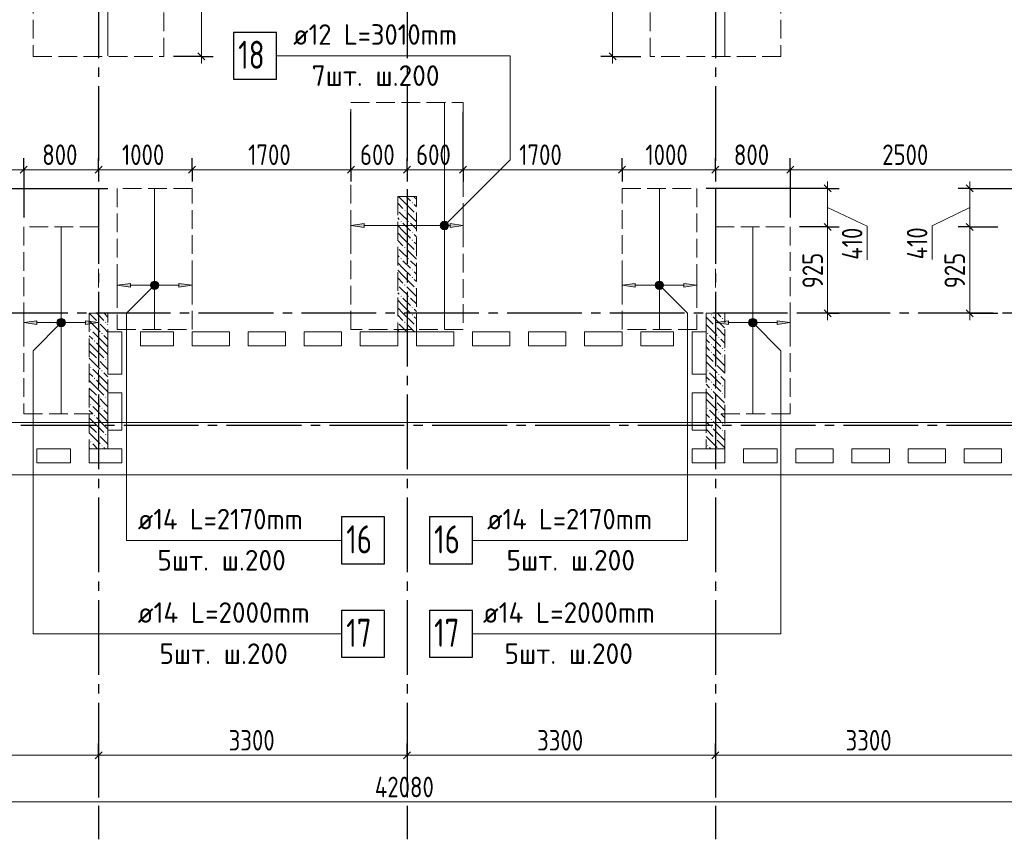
# Model space of a CAD drawing. Header units: millimetres. Extents: x 0 to 61017, y 0 to 42000.
# Tile 12 of 24: x 24096 to 34630, y 15970 to 24742. Entities that reach past the tile are written whole.
import ezdxf

# ---------------------------------------------------------------- set-up
doc = ezdxf.new("R2010")
doc.units = ezdxf.units.MM
doc.linetypes.add('______2', pattern=[270, 200, -70])
doc.linetypes.add('______5', pattern=[1100, 800, -100, 100, -100])
for name, color, linetype, lineweight in [('Standard', 7, 'Continuous', 25), ('ДОП Верх по У', 7, 'Continuous', 25), ('ЖБ Пилон', 180, 'Continuous', 25), ('Оси', 40, '______5', 18), ('Позиционная метка номер позиции', 7, 'Continuous', 13), ('Примечания', 7, 'Continuous', 25)]:
    doc.layers.add(name, color=color, linetype=linetype, lineweight=lineweight)
doc.layers.add('ЖБ Перекрытие верхний уровень', color=7, linetype='Continuous', lineweight=25, true_color=0xe0e0ff)
doc.styles.add('GOST 2.304-81', font='txt')
doc.styles.add('ISOCPEUR', font='txt')

msp = doc.modelspace()

# ---------------------------------------------------------------- hatches: boundary and pattern name
at = {"layer": 'ДОП Верх по У', "linetype": 'Continuous', "lineweight": 13, "transparency": 33554687}
for points in [[(27780, 22520), (27640, 22540), (27780, 22560)], [(25280, 21880), (25140, 21900), (25280, 21920)], [(30680, 21880), (30540, 21900), (30680, 21920)], [(24280, 21480), (24140, 21500), (24280, 21520)], [(31680, 21480), (31540, 21500), (31680, 21520)]]:
    msp.add_hatch(color=7, dxfattribs=at).paths.add_polyline_path(points, flags=16)
for points in [[(28608, 22521), (28608, 22559), (28602, 22540)], [(28608, 22559), (28621, 22508), (28621, 22572)], [(28608, 22559), (28608, 22521), (28621, 22508)], [(28621, 22572), (28640, 22503), (28640, 22578)], [(28621, 22572), (28621, 22508), (28640, 22503)], [(28640, 22578), (28640, 22503), (28659, 22508)], [(28640, 22578), (28659, 22508), (28659, 22572)], [(28659, 22572), (28659, 22508), (28672, 22521)], [(28659, 22572), (28672, 22521), (28672, 22559)], [(28672, 22559), (28672, 22521), (28677, 22540)], [(28700, 22520), (28840, 22540), (28700, 22560)], [(25508, 21881), (25508, 21919), (25502, 21900)], [(25508, 21919), (25521, 21868), (25521, 21932)], [(25508, 21919), (25508, 21881), (25521, 21868)], [(25521, 21932), (25540, 21862), (25540, 21938)], [(25521, 21932), (25521, 21868), (25540, 21862)], [(25540, 21938), (25540, 21862), (25559, 21868)], [(25540, 21938), (25559, 21868), (25559, 21932)], [(25559, 21932), (25559, 21868), (25572, 21881)], [(25559, 21932), (25572, 21881), (25572, 21919)], [(25572, 21919), (25572, 21881), (25577, 21900)], [(25800, 21880), (25940, 21900), (25800, 21920)], [(30908, 21881), (30908, 21919), (30902, 21900)], [(30908, 21919), (30921, 21868), (30921, 21932)], [(30908, 21919), (30908, 21881), (30921, 21868)], [(30921, 21932), (30940, 21862), (30940, 21938)], [(30921, 21932), (30921, 21868), (30940, 21862)], [(30940, 21938), (30940, 21862), (30959, 21868)], [(30940, 21938), (30959, 21868), (30959, 21932)], [(30959, 21932), (30959, 21868), (30972, 21881)], [(30959, 21932), (30972, 21881), (30972, 21919)], [(30972, 21919), (30972, 21881), (30977, 21900)], [(31200, 21880), (31340, 21900), (31200, 21920)], [(24508, 21481), (24508, 21519), (24502, 21500)], [(24508, 21519), (24521, 21468), (24521, 21532)], [(24508, 21519), (24508, 21481), (24521, 21468)], [(24521, 21532), (24540, 21462), (24540, 21538)], [(24521, 21532), (24521, 21468), (24540, 21462)], [(24540, 21538), (24540, 21462), (24559, 21468)], [(24540, 21538), (24559, 21468), (24559, 21532)], [(24559, 21532), (24559, 21468), (24572, 21481)], [(24559, 21532), (24572, 21481), (24572, 21519)], [(24572, 21519), (24572, 21481), (24577, 21500)], [(24800, 21480), (24940, 21500), (24800, 21520)], [(31908, 21481), (31908, 21519), (31902, 21500)], [(31908, 21519), (31921, 21468), (31921, 21532)], [(31908, 21519), (31908, 21481), (31921, 21468)], [(31921, 21532), (31940, 21462), (31940, 21538)], [(31921, 21532), (31921, 21468), (31940, 21462)], [(31940, 21538), (31940, 21462), (31959, 21468)], [(31940, 21538), (31959, 21468), (31959, 21532)], [(31959, 21532), (31959, 21468), (31972, 21481)], [(31959, 21532), (31972, 21481), (31972, 21519)], [(31972, 21519), (31972, 21481), (31977, 21500)], [(32200, 21480), (32340, 21500), (32200, 21520)]]:
    msp.add_hatch(color=7, dxfattribs=at).paths.add_polyline_path(points)
at = {"layer": 'ЖБ Пилон', "linetype": 'Continuous', "lineweight": 18, "transparency": 33554687}
for points in [[(28290, 22783), (28297, 22790), (28303, 22783), (28297, 22777)], [(28140, 22707), (28143, 22703), (28140, 22700)], [(28210, 22703), (28217, 22710), (28223, 22703), (28217, 22697)], [(28330, 22663), (28337, 22670), (28340, 22667), (28340, 22660), (28337, 22657)], [(28170, 22583), (28177, 22590), (28183, 22583), (28177, 22577)], [(28250, 22583), (28257, 22590), (28263, 22583), (28257, 22577)], [(28290, 22463), (28297, 22470), (28303, 22463), (28297, 22457)], [(28290, 22383), (28297, 22390), (28303, 22383), (28297, 22377)], [(28140, 22307), (28143, 22303), (28140, 22300)], [(28210, 22303), (28217, 22310), (28223, 22303), (28217, 22297)], [(28330, 22263), (28337, 22270), (28340, 22267), (28340, 22260), (28337, 22257)], [(28170, 22183), (28177, 22190), (28183, 22183), (28177, 22177)], [(28250, 22183), (28257, 22190), (28263, 22183), (28257, 22177)], [(28290, 22063), (28297, 22070), (28303, 22063), (28297, 22057)], [(28290, 21983), (28297, 21990), (28303, 21983), (28297, 21977)], [(28140, 21907), (28143, 21903), (28140, 21900)], [(28210, 21903), (28217, 21910), (28223, 21903), (28217, 21897)], [(28330, 21863), (28337, 21870), (28340, 21867), (28340, 21860), (28337, 21857)], [(28170, 21783), (28177, 21790), (28183, 21783), (28177, 21777)], [(28250, 21783), (28257, 21790), (28263, 21783), (28257, 21777)], [(28290, 21663), (28297, 21670), (28303, 21663), (28297, 21657)], [(24930, 21503), (24937, 21510), (24943, 21503), (24937, 21497)], [(25010, 21503), (25017, 21510), (25023, 21503), (25017, 21497)], [(28140, 21507), (28143, 21503), (28140, 21500)], [(28210, 21503), (28217, 21510), (28223, 21503), (28217, 21497)], [(28290, 21583), (28297, 21590), (28303, 21583), (28297, 21577)], [(31490, 21583), (31497, 21590), (31503, 21583), (31497, 21577)], [(31610, 21543), (31617, 21550), (31623, 21543), (31617, 21537)], [(24850, 21423), (24857, 21430), (24863, 21423), (24857, 21417)], [(24970, 21383), (24977, 21390), (24983, 21383), (24977, 21377)], [(28330, 21463), (28337, 21470), (28340, 21467), (28340, 21460), (28337, 21457)], [(31450, 21383), (31457, 21390), (31463, 21383), (31457, 21377)], [(31530, 21463), (31537, 21470), (31543, 21463), (31537, 21457)], [(24890, 21303), (24897, 21310), (24903, 21303), (24897, 21297)], [(31570, 21343), (31577, 21350), (31583, 21343), (31577, 21337)], [(31490, 21263), (31497, 21270), (31503, 21263), (31497, 21257)], [(31490, 21183), (31497, 21190), (31503, 21183), (31497, 21177)], [(31610, 21223), (31617, 21230), (31623, 21223), (31617, 21217)], [(24930, 21103), (24937, 21110), (24943, 21103), (24937, 21097)], [(25010, 21103), (25017, 21110), (25023, 21103), (25017, 21097)], [(31530, 21063), (31537, 21070), (31543, 21063), (31537, 21057)], [(31610, 21143), (31617, 21150), (31623, 21143), (31617, 21137)], [(24850, 21023), (24857, 21030), (24863, 21023), (24857, 21017)], [(24970, 20983), (24977, 20990), (24983, 20983), (24977, 20977)], [(31450, 20983), (31457, 20990), (31463, 20983), (31457, 20977)], [(24890, 20903), (24897, 20910), (24903, 20903), (24897, 20897)], [(31490, 20863), (31497, 20870), (31503, 20863), (31497, 20857)], [(31570, 20943), (31577, 20950), (31583, 20943), (31577, 20937)], [(31490, 20783), (31497, 20790), (31503, 20783), (31497, 20777)], [(31610, 20823), (31617, 20830), (31623, 20823), (31617, 20817)], [(24930, 20703), (24937, 20710), (24943, 20703), (24937, 20697)], [(25010, 20703), (25017, 20710), (25023, 20703), (25017, 20697)], [(31530, 20663), (31537, 20670), (31543, 20663), (31537, 20657)], [(31610, 20743), (31617, 20750), (31623, 20743), (31617, 20737)], [(24850, 20623), (24857, 20630), (24863, 20623), (24857, 20617)], [(24970, 20583), (24977, 20590), (24983, 20583), (24977, 20577)], [(31450, 20583), (31457, 20590), (31463, 20583), (31457, 20577)], [(31570, 20543), (31577, 20550), (31583, 20543), (31577, 20537)], [(24890, 20503), (24897, 20510), (24903, 20503), (24897, 20497)], [(31490, 20463), (31497, 20470), (31503, 20463), (31497, 20457)], [(31490, 20383), (31497, 20390), (31503, 20383), (31497, 20377)], [(31610, 20423), (31617, 20430), (31623, 20423), (31617, 20417)], [(31610, 20343), (31617, 20350), (31623, 20343), (31617, 20337)], [(24850, 20223), (24857, 20230), (24863, 20223), (24857, 20217)], [(24930, 20303), (24937, 20310), (24943, 20303), (24937, 20297)], [(25010, 20303), (25017, 20310), (25023, 20303), (25017, 20297)], [(31530, 20263), (31537, 20270), (31543, 20263), (31537, 20257)], [(24970, 20183), (24977, 20190), (24983, 20183), (24977, 20177)], [(31450, 20183), (31457, 20190), (31463, 20183), (31457, 20177)]]:
    msp.add_hatch(color=7, dxfattribs=at).paths.add_polyline_path(points, flags=16)
at = {"layer": 'Позиционная метка номер позиции', "linetype": 'Continuous', "lineweight": 13, "transparency": 33554687}
for points in [[(28597, 22552), (28672, 22508), (28608, 22572)], [(28597, 22529), (28651, 22497), (28597, 22552)], [(28597, 22552), (28651, 22497), (28672, 22508)], [(28608, 22572), (28683, 22529), (28629, 22583)], [(28608, 22572), (28672, 22508), (28683, 22529)], [(28629, 22583), (28683, 22529), (28683, 22552)], [(28629, 22583), (28683, 22552), (28651, 22583)], [(28651, 22583), (28683, 22552), (28672, 22572)], [(28629, 22497), (28597, 22529), (28608, 22508)], [(28597, 22529), (28629, 22497), (28651, 22497)], [(25572, 21868), (25508, 21932), (25497, 21911)], [(25572, 21868), (25497, 21911), (25551, 21857)], [(25551, 21857), (25497, 21911), (25497, 21889)], [(25583, 21889), (25529, 21943), (25508, 21932)], [(25583, 21889), (25508, 21932), (25572, 21868)], [(25583, 21911), (25551, 21943), (25529, 21943)], [(25583, 21911), (25529, 21943), (25583, 21889)], [(25551, 21943), (25583, 21911), (25572, 21932)], [(30897, 21911), (30929, 21943), (30908, 21932)], [(30929, 21943), (30897, 21911), (30897, 21889)], [(30929, 21943), (30897, 21889), (30951, 21943)], [(30951, 21943), (30897, 21889), (30908, 21868)], [(30951, 21943), (30908, 21868), (30972, 21932)], [(30972, 21932), (30908, 21868), (30929, 21857)], [(30972, 21932), (30929, 21857), (30983, 21911)], [(30983, 21911), (30929, 21857), (30951, 21857)], [(30983, 21911), (30951, 21857), (30983, 21889)], [(25551, 21857), (25497, 21889), (25529, 21857)], [(25529, 21857), (25497, 21889), (25508, 21868)], [(30983, 21889), (30951, 21857), (30972, 21868)], [(24572, 21468), (24508, 21532), (24497, 21511)], [(24572, 21468), (24497, 21511), (24551, 21457)], [(24551, 21457), (24497, 21511), (24497, 21489)], [(24583, 21489), (24529, 21543), (24508, 21532)], [(24583, 21489), (24508, 21532), (24572, 21468)], [(24583, 21511), (24551, 21543), (24529, 21543)], [(24583, 21511), (24529, 21543), (24583, 21489)], [(24551, 21543), (24583, 21511), (24572, 21532)], [(31897, 21511), (31929, 21543), (31908, 21532)], [(31929, 21543), (31897, 21511), (31897, 21489)], [(31929, 21543), (31897, 21489), (31951, 21543)], [(31951, 21543), (31897, 21489), (31908, 21468)], [(31951, 21543), (31908, 21468), (31972, 21532)], [(31972, 21532), (31908, 21468), (31929, 21457)], [(31972, 21532), (31929, 21457), (31983, 21511)], [(31983, 21511), (31929, 21457), (31951, 21457)], [(31983, 21511), (31951, 21457), (31983, 21489)], [(24551, 21457), (24497, 21489), (24529, 21457)], [(24529, 21457), (24497, 21489), (24508, 21468)], [(31983, 21489), (31951, 21457), (31972, 21468)]]:
    msp.add_hatch(color=7, dxfattribs=at).paths.add_polyline_path(points)

# ---------------------------------------------------------------- linework, layer by layer
at = {"layer": 'Standard', "color": 7, "linetype": 'Continuous', "lineweight": 13, "transparency": 33554687}
for p, q in [((26040, 27100), (26040, 24350)), ((30440, 27100), (30440, 24350)), ((26040, 24350), (26040, 24275)), ((30440, 24350), (30440, 24275)), ((21820, 23137), (24140, 23137)), ((24140, 23137), (24940, 23137)), ((24940, 23137), (25940, 23137)), ((25940, 23137), (27640, 23137)), ((27640, 23137), (28240, 23137)), ((28240, 23137), (28840, 23137)), ((28840, 23137), (30540, 23137)), ((30540, 23137), (31540, 23137)), ((31540, 23137), (32340, 23137)), ((32340, 23137), (34840, 23137)), ((32740, 22937), (32740, 23012)), ((34260, 22937), (34260, 23012)), ((32740, 22937), (32740, 22525)), ((34260, 22937), (34260, 22525)), ((32740, 22731), (33162, 22532)), ((34260, 22731), (33857, 22537)), ((33162, 22532), (33162, 22173)), ((33857, 22537), (33857, 22177)), ((32740, 21600), (32740, 21525)), ((34260, 21600), (34260, 21525)), ((21640, 16870), (24940, 16870)), ((24940, 16870), (28240, 16870)), ((28240, 16870), (31540, 16870)), ((31540, 16870), (34840, 16870)), ((49280, 16370), (7200, 16370))]:
    msp.add_line(p, q, dxfattribs=at)
at = {"layer": 'Standard', "color": 251, "linetype": 'Continuous', "lineweight": -3, "true_color": 0x656565, "transparency": 33554687}
for p, q in [((26040, 24350), (25740, 24350)), ((26040, 24350), (25915, 24350)), ((26040, 24350), (26165, 24350)), ((30440, 24350), (30315, 24350)), ((30440, 24350), (30565, 24350)), ((30440, 24350), (30740, 24350)), ((24140, 23137), (24140, 23262)), ((24940, 23137), (24940, 23262)), ((25940, 23137), (25940, 23262)), ((27640, 23137), (27640, 23262)), ((28240, 23137), (28240, 23262)), ((28840, 23137), (28840, 23262)), ((30540, 23137), (30540, 23262)), ((31540, 23137), (31540, 23262)), ((32340, 23137), (32340, 23262)), ((24140, 23137), (24140, 23012)), ((24140, 23137), (24140, 22625)), ((24940, 23137), (24940, 23012)), ((24940, 23137), (24940, 23137)), ((25940, 23137), (25940, 23012)), ((25940, 23137), (25940, 23037)), ((27640, 23137), (27640, 23012)), ((28240, 23137), (28240, 23012)), ((28240, 23137), (28240, 23137)), ((28840, 23137), (28840, 23012)), ((30540, 23137), (30540, 23012)), ((30540, 23137), (30540, 23037)), ((31540, 23137), (31540, 23012)), ((31540, 23137), (31540, 23100)), ((32340, 23137), (32340, 23012)), ((32340, 23137), (32340, 22625)), ((32740, 22937), (31440, 22937)), ((32740, 22937), (32615, 22937)), ((32740, 22937), (32865, 22937)), ((34260, 22937), (34135, 22937)), ((34260, 22937), (34385, 22937)), ((32740, 22525), (32440, 22525)), ((32740, 22525), (32615, 22525)), ((32740, 22525), (32865, 22525)), ((34260, 22525), (34135, 22525)), ((34260, 22525), (34385, 22525)), ((32740, 21600), (32440, 21600)), ((32740, 21600), (32615, 21600)), ((32740, 21600), (32865, 21600)), ((34260, 21600), (34135, 21600)), ((34260, 21600), (34385, 21600)), ((34260, 21600), (34560, 21600)), ((24940, 16870), (24940, 16995)), ((28240, 16870), (28240, 16995)), ((31540, 16870), (31540, 16995)), ((24940, 16870), (24940, 16745)), ((24940, 16870), (24940, 16418)), ((28240, 16870), (28240, 16745)), ((28240, 16870), (28240, 16418)), ((31540, 16870), (31540, 16745)), ((31540, 16870), (31540, 16418))]:
    msp.add_line(p, q, dxfattribs=at)
at = {"layer": 'Standard', "color": 7, "linetype": 'Continuous', "lineweight": 25, "transparency": 33554687}
for p, q in [((26002, 24387), (26077, 24312)), ((30402, 24387), (30477, 24312)), ((24102, 23099), (24177, 23174)), ((24902, 23099), (24977, 23174)), ((25902, 23099), (25977, 23174)), ((27602, 23099), (27677, 23174)), ((28202, 23099), (28277, 23174)), ((28802, 23099), (28877, 23174)), ((30502, 23099), (30577, 23174)), ((31502, 23099), (31577, 23174)), ((32302, 23099), (32377, 23174)), ((32702, 22974), (32777, 22899)), ((34222, 22974), (34297, 22899)), ((32702, 22562), (32777, 22487)), ((34222, 22562), (34297, 22487)), ((32702, 21638), (32777, 21562)), ((34222, 21638), (34297, 21562)), ((24902, 16833), (24977, 16907)), ((28202, 16833), (28277, 16907)), ((31502, 16833), (31577, 16907))]:
    msp.add_line(p, q, dxfattribs=at)
at = {"layer": 'Standard', "color": 254, "linetype": 'Continuous', "lineweight": 18, "true_color": 0xc4c4ff, "transparency": 33554687}
msp.add_lwpolyline([(7300, 20432), (49180, 20432), (49180, 37201), (7300, 37201), (7300, 20432)], dxfattribs=at)
at = {"layer": 'Standard', "color": 251, "linetype": 'Continuous', "lineweight": -3, "true_color": 0x656565, "transparency": 33554687}
for points in [[(27640, 23137), (27640, 23154), (27640, 23154), (27640, 23154), (27640, 23154), (27640, 23154), (27640, 23154), (27640, 23154), (27640, 23154), (27640, 23154), (27640, 23154), (27640, 23154), (27640, 23154), (27640, 23154), (27640, 23154), (27640, 23154), (27640, 23154), (27640, 23154), (27640, 23154), (27640, 23154), (27640, 23154), (27640, 23154), (27640, 23154), (27640, 23154), (27640, 23154), (27640, 23154), (27640, 23154), (27640, 23154), (27640, 23154), (27640, 23154), (27640, 23154), (27640, 23154), (27640, 23154), (27640, 23154), (27640, 23154), (27640, 23154), (27640, 23154), (27640, 23154), (27640, 23154), (27640, 23355), (27640, 23355), (27640, 23757)], [(28840, 23137), (28840, 23154), (28840, 23154), (28840, 23154), (28840, 23154), (28840, 23154), (28840, 23154), (28840, 23154), (28840, 23154), (28840, 23154), (28840, 23154), (28840, 23154), (28840, 23154), (28840, 23154), (28840, 23154), (28840, 23154), (28840, 23154), (28840, 23154), (28840, 23154), (28840, 23154), (28840, 23154), (28840, 23154), (28840, 23154), (28840, 23154), (28840, 23154), (28840, 23154), (28840, 23154), (28840, 23154), (28840, 23154), (28840, 23154), (28840, 23154), (28840, 23154), (28840, 23154), (28840, 23154), (28840, 23154), (28840, 23366), (28840, 23366), (28840, 23757)], [(23740, 22937), (24761, 22937), (24761, 22937), (25040, 22937)], [(34260, 22937), (34861, 22937), (34861, 22937), (35560, 22937)], [(34260, 22525), (34331, 22525), (34331, 22525), (34560, 22525)]]:
    msp.add_lwpolyline(points, dxfattribs=at)
at = {"layer": 'Standard', "color": 7, "linetype": 'Continuous', "lineweight": 13, "transparency": 33554687}
for points in [[(32740, 22525), (32740, 21785), (32740, 21785), (32740, 21600)], [(34260, 22525), (34260, 22411), (34260, 22411), (34260, 21600)]]:
    msp.add_lwpolyline(points, dxfattribs=at)
at = {"layer": 'ДОП Верх по У', "color": 7, "linetype": 'Continuous', "lineweight": 18, "transparency": 33554687}
for p, q in [((25040, 28243), (25040, 24357)), ((31640, 28243), (31640, 24357)), ((28640, 23851), (28640, 21431)), ((25540, 22932), (25540, 21432)), ((30940, 22932), (30940, 21432)), ((24540, 22518), (24540, 20532)), ((31940, 22518), (31940, 20532))]:
    msp.add_line(p, q, dxfattribs=at)
at = {"layer": 'ДОП Верх по У', "color": 7, "linetype": 'Continuous', "lineweight": 13, "transparency": 33554687}
for p, q in [((27002, 24357), (29044, 24357)), ((25340, 19170), (27404, 19170)), ((29076, 19170), (31140, 19170)), ((25340, 18170), (27448, 18170)), ((29032, 18170), (31140, 18170))]:
    msp.add_line(p, q, dxfattribs=at)
at = {"layer": 'ДОП Верх по У', "color": 251, "linetype": 'Continuous', "lineweight": 13, "true_color": 0x494949, "transparency": 33554687}
for p, q in [((27640, 22540), (27640, 22640)), ((27640, 22540), (27780, 22560)), ((27780, 22560), (27780, 22520)), ((28640, 22578), (28640, 22578)), ((28840, 22540), (28700, 22560)), ((28700, 22560), (28700, 22520)), ((28840, 22540), (28840, 22640)), ((27780, 22520), (27640, 22540)), ((27640, 22540), (27640, 22440)), ((27640, 22540), (27640, 22540)), ((27780, 22540), (28610, 22540)), ((28640, 22503), (28640, 22503)), ((28670, 22540), (28700, 22540)), ((28700, 22520), (28840, 22540)), ((28840, 22540), (28840, 22440)), ((28840, 22540), (28840, 22540)), ((25140, 21900), (25140, 22000)), ((25140, 21900), (25280, 21920)), ((25280, 21920), (25280, 21880)), ((25540, 21938), (25540, 21938)), ((25940, 21900), (25800, 21920)), ((25800, 21920), (25800, 21880)), ((25940, 21900), (25940, 22000)), ((30540, 21900), (30540, 22000)), ((30540, 21900), (30680, 21920)), ((30680, 21920), (30680, 21880)), ((30940, 21938), (30940, 21938)), ((31340, 21900), (31200, 21920)), ((31200, 21920), (31200, 21880)), ((31340, 21900), (31340, 22000)), ((25280, 21880), (25140, 21900)), ((25140, 21900), (25140, 21800)), ((25140, 21900), (25140, 21900)), ((25280, 21900), (25510, 21900)), ((25540, 21862), (25540, 21862)), ((25570, 21900), (25800, 21900)), ((25800, 21880), (25940, 21900)), ((25940, 21900), (25940, 21800)), ((25940, 21900), (25940, 21900)), ((30680, 21880), (30540, 21900)), ((30540, 21900), (30540, 21800)), ((30540, 21900), (30540, 21900)), ((30680, 21900), (30910, 21900)), ((30940, 21862), (30940, 21862)), ((30970, 21900), (31200, 21900)), ((31200, 21880), (31340, 21900)), ((31340, 21900), (31340, 21800)), ((31340, 21900), (31340, 21900)), ((24140, 21500), (24140, 21600)), ((24940, 21500), (24940, 21600)), ((31540, 21500), (31540, 21600)), ((32340, 21500), (32340, 21600)), ((24140, 21500), (24280, 21520)), ((24280, 21480), (24140, 21500)), ((24140, 21500), (24140, 21400)), ((24140, 21500), (24140, 21500)), ((24280, 21520), (24280, 21480)), ((24280, 21500), (24510, 21500)), ((24540, 21538), (24540, 21538)), ((24570, 21500), (24800, 21500)), ((24940, 21500), (24800, 21520)), ((24800, 21520), (24800, 21480)), ((24800, 21480), (24940, 21500)), ((24940, 21500), (24940, 21400)), ((24940, 21500), (24940, 21500)), ((31540, 21500), (31680, 21520)), ((31680, 21480), (31540, 21500)), ((31540, 21500), (31540, 21400)), ((31540, 21500), (31540, 21500)), ((31680, 21520), (31680, 21480)), ((31680, 21500), (31910, 21500)), ((31940, 21538), (31940, 21538)), ((31970, 21500), (32200, 21500)), ((32340, 21500), (32200, 21520)), ((32200, 21520), (32200, 21480)), ((32200, 21480), (32340, 21500)), ((32340, 21500), (32340, 21400)), ((32340, 21500), (32340, 21500)), ((24540, 21462), (24540, 21462)), ((31940, 21462), (31940, 21462))]:
    msp.add_line(p, q, dxfattribs=at)
at = {"layer": 'ДОП Верх по У', "color": 7, "linetype": 'Continuous', "lineweight": 25, "transparency": 33554687}
for points in [[(26384, 24107), (26844, 24107), (26844, 24607), (26384, 24607), (26384, 24107)], [(27540, 18920), (28000, 18920), (28000, 19420), (27540, 19420), (27540, 18920)], [(28480, 18920), (28940, 18920), (28940, 19420), (28480, 19420), (28480, 18920)], [(27540, 17920), (28000, 17920), (28000, 18420), (27540, 18420), (27540, 17920)], [(28480, 17920), (28940, 17920), (28940, 18420), (28480, 18420), (28480, 17920)]]:
    msp.add_lwpolyline(points, dxfattribs=at)
at = {"layer": 'ДОП Верх по У', "color": 251, "linetype": 'Continuous', "lineweight": 13, "true_color": 0x494949, "transparency": 33554687}
for centre in [(28640, 22540), (25540, 21900), (30940, 21900), (24540, 21500), (31940, 21500)]:
    msp.add_circle(centre, 37.5, dxfattribs=at)
at = {"layer": 'ЖБ Перекрытие верхний уровень', "color": 7, "linetype": 'Continuous', "lineweight": 18, "transparency": 33554687}
for p, q in [((25040, 21400), (25190, 21400)), ((25040, 20950), (25040, 21400)), ((25190, 21400), (25190, 20950)), ((25390, 21250), (25390, 21400)), ((25390, 21400), (25740, 21400)), ((25740, 21400), (25740, 21250)), ((25940, 21400), (26340, 21400)), ((25940, 21250), (25940, 21400)), ((26340, 21400), (26340, 21250)), ((26540, 21250), (26540, 21400)), ((26540, 21400), (26940, 21400)), ((26940, 21400), (26940, 21250)), ((27140, 21250), (27140, 21400)), ((27140, 21400), (27540, 21400)), ((27540, 21400), (27540, 21250)), ((27740, 21400), (28140, 21400)), ((27740, 21250), (27740, 21400)), ((28140, 21400), (28140, 21250)), ((28340, 21400), (28740, 21400)), ((28340, 21250), (28340, 21400)), ((28740, 21400), (28740, 21250)), ((28940, 21250), (28940, 21400)), ((28940, 21400), (29340, 21400)), ((29340, 21400), (29340, 21250)), ((29540, 21250), (29540, 21400)), ((29540, 21400), (29940, 21400)), ((29940, 21400), (29940, 21250)), ((30140, 21250), (30140, 21400)), ((30140, 21400), (30540, 21400)), ((30540, 21400), (30540, 21250)), ((30740, 21250), (30740, 21400)), ((30740, 21400), (31090, 21400)), ((31090, 21400), (31090, 21250)), ((31290, 20950), (31290, 21400)), ((31290, 21400), (31440, 21400)), ((31440, 21400), (31440, 20950)), ((25740, 21250), (25390, 21250)), ((26340, 21250), (25940, 21250)), ((26940, 21250), (26540, 21250)), ((27540, 21250), (27140, 21250)), ((28140, 21250), (27740, 21250)), ((28740, 21250), (28340, 21250)), ((29340, 21250), (28940, 21250)), ((29940, 21250), (29540, 21250)), ((30540, 21250), (30140, 21250)), ((31090, 21250), (30740, 21250)), ((25190, 20950), (25040, 20950)), ((31440, 20950), (31290, 20950)), ((25040, 20350), (25040, 20750)), ((25040, 20750), (25190, 20750)), ((25190, 20750), (25190, 20350)), ((31290, 20350), (31290, 20750)), ((31290, 20750), (31440, 20750)), ((31440, 20750), (31440, 20350)), ((25190, 20350), (25040, 20350)), ((31440, 20350), (31290, 20350)), ((24280, 20000), (24280, 20150)), ((24280, 20150), (24640, 20150)), ((24640, 20150), (24640, 20000)), ((24840, 20000), (24840, 20150)), ((24840, 20150), (25190, 20150)), ((25190, 20150), (25190, 20000)), ((31290, 20000), (31290, 20150)), ((31290, 20150), (31640, 20150)), ((31640, 20150), (31640, 20000)), ((31840, 20000), (31840, 20150)), ((31840, 20150), (32200, 20150)), ((32200, 20150), (32200, 20000)), ((32400, 20000), (32400, 20150)), ((32400, 20150), (32800, 20150)), ((32800, 20150), (32800, 20000)), ((33000, 20000), (33000, 20150)), ((33000, 20150), (33400, 20150)), ((33400, 20150), (33400, 20000)), ((33600, 20000), (33600, 20150)), ((33600, 20150), (34000, 20150)), ((34000, 20150), (34000, 20000)), ((34200, 20000), (34200, 20150)), ((34200, 20150), (34600, 20150)), ((34600, 20150), (34600, 20000)), ((24640, 20000), (24280, 20000)), ((25190, 20000), (24840, 20000)), ((31640, 20000), (31290, 20000)), ((32200, 20000), (31840, 20000)), ((32800, 20000), (32400, 20000)), ((33400, 20000), (33000, 20000)), ((34000, 20000), (33600, 20000)), ((34600, 20000), (34200, 20000)), ((7100, 19870), (28240, 19870)), ((28240, 19870), (49710, 19870))]:
    msp.add_line(p, q, dxfattribs=at)
at = {"layer": 'ЖБ Пилон', "color": 253, "linetype": '______2', "lineweight": 13, "true_color": 0xa0a0a0, "transparency": 33554687}
for p, q in [((28140, 22850), (28140, 21400)), ((28340, 22850), (28140, 22850)), ((28340, 21400), (28340, 22850)), ((24840, 21600), (24840, 20150)), ((25040, 21600), (24840, 21600)), ((25040, 20150), (25040, 21600)), ((31440, 21600), (31440, 20150)), ((31640, 21600), (31440, 21600)), ((31640, 20150), (31640, 21600)), ((28140, 21400), (28340, 21400)), ((24840, 20150), (25040, 20150)), ((31440, 20150), (31640, 20150))]:
    msp.add_line(p, q, dxfattribs=at)
at = {"layer": 'ЖБ Пилон', "color": 9, "linetype": 'Continuous', "lineweight": 18, "true_color": 0xc7c7c7, "transparency": 33554687}
for p, q in [((28140, 22780), (28197, 22723)), ((28150, 22850), (28197, 22803)), ((28197, 22803), (28317, 22683)), ((28230, 22850), (28277, 22803)), ((28340, 22820), (28317, 22843)), ((28317, 22763), (28340, 22740)), ((28197, 22643), (28157, 22683)), ((28237, 22683), (28340, 22580)), ((28140, 22620), (28157, 22603)), ((28237, 22603), (28197, 22643)), ((28197, 22563), (28277, 22483)), ((28277, 22563), (28340, 22500)), ((28197, 22483), (28140, 22540)), ((28140, 22460), (28197, 22403)), ((28197, 22483), (28277, 22403)), ((28340, 22420), (28317, 22443)), ((28140, 22380), (28197, 22323)), ((28197, 22403), (28317, 22283)), ((28317, 22363), (28340, 22340)), ((28197, 22243), (28157, 22283)), ((28237, 22203), (28197, 22243)), ((28237, 22283), (28340, 22180)), ((28140, 22220), (28157, 22203)), ((28197, 22083), (28140, 22140)), ((28197, 22163), (28277, 22083)), ((28277, 22163), (28340, 22100)), ((28140, 22060), (28197, 22003)), ((28197, 22083), (28277, 22003)), ((28340, 22020), (28317, 22043)), ((28140, 21980), (28197, 21923)), ((28197, 22003), (28317, 21883)), ((28317, 21963), (28340, 21940)), ((28140, 21820), (28157, 21803)), ((28197, 21843), (28157, 21883)), ((28237, 21803), (28197, 21843)), ((28237, 21883), (28340, 21780)), ((28197, 21683), (28140, 21740)), ((28197, 21763), (28277, 21683)), ((28277, 21763), (28340, 21700)), ((24840, 21600), (24917, 21523)), ((24920, 21600), (24997, 21523)), ((25000, 21600), (25040, 21560)), ((28140, 21660), (28197, 21603)), ((28197, 21683), (28277, 21603)), ((28197, 21603), (28317, 21483)), ((28340, 21620), (28317, 21643)), ((31597, 21563), (31560, 21600)), ((24840, 21520), (24957, 21403)), ((28140, 21580), (28197, 21523)), ((28317, 21563), (28340, 21540)), ((31440, 21560), (31517, 21483)), ((31517, 21563), (31637, 21443)), ((31637, 21523), (31640, 21520)), ((24997, 21283), (24877, 21403)), ((24997, 21443), (24957, 21483)), ((25037, 21403), (24997, 21443)), ((25037, 21483), (25040, 21480)), ((28140, 21420), (28157, 21403)), ((28197, 21443), (28157, 21483)), ((28237, 21403), (28197, 21443)), ((28237, 21483), (28320, 21400)), ((31440, 21480), (31557, 21363)), ((31557, 21443), (31640, 21360)), ((24840, 21360), (24877, 21323)), ((24917, 21203), (24840, 21280)), ((24917, 21283), (24997, 21203)), ((24997, 21363), (25040, 21320)), ((24997, 21283), (25040, 21240)), ((31440, 21320), (31477, 21283)), ((31477, 21363), (31597, 21243)), ((31640, 21280), (31597, 21323)), ((24840, 21200), (24917, 21123)), ((24917, 21203), (24997, 21123)), ((24997, 21203), (25040, 21160)), ((31440, 21240), (31477, 21203)), ((31557, 21203), (31517, 21243)), ((31597, 21163), (31557, 21203)), ((31637, 21203), (31640, 21200)), ((24840, 21120), (24957, 21003)), ((24997, 21043), (24957, 21083)), ((25037, 21083), (25040, 21080)), ((31440, 21160), (31517, 21083)), ((31440, 21080), (31557, 20963)), ((31517, 21163), (31637, 21043)), ((31637, 21123), (31640, 21120)), ((24997, 20883), (24877, 21003)), ((25037, 21003), (24997, 21043)), ((24997, 20963), (25040, 20920)), ((31477, 20963), (31597, 20843)), ((31557, 21043), (31640, 20960)), ((24840, 20960), (24877, 20923)), ((24917, 20803), (24840, 20880)), ((24917, 20883), (24997, 20803)), ((24997, 20883), (25040, 20840)), ((31440, 20920), (31477, 20883)), ((31640, 20880), (31597, 20923)), ((24840, 20800), (24917, 20723)), ((24917, 20803), (24997, 20723)), ((24997, 20803), (25040, 20760)), ((31440, 20840), (31477, 20803)), ((31440, 20760), (31517, 20683)), ((31557, 20803), (31517, 20843)), ((31517, 20763), (31637, 20643)), ((31597, 20763), (31557, 20803)), ((31637, 20803), (31640, 20800)), ((24840, 20720), (24957, 20603)), ((24997, 20643), (24957, 20683)), ((25037, 20683), (25040, 20680)), ((31440, 20680), (31557, 20563)), ((31637, 20723), (31640, 20720)), ((24840, 20560), (24877, 20523)), ((24997, 20483), (24877, 20603)), ((25037, 20603), (24997, 20643)), ((24997, 20563), (25040, 20520)), ((31477, 20563), (31597, 20443)), ((31557, 20643), (31640, 20560)), ((24917, 20403), (24840, 20480)), ((24917, 20483), (24997, 20403)), ((24997, 20483), (25040, 20440)), ((31440, 20520), (31477, 20483)), ((31440, 20440), (31477, 20403)), ((31557, 20403), (31517, 20443)), ((31640, 20480), (31597, 20523)), ((24840, 20400), (24917, 20323)), ((24917, 20403), (24997, 20323)), ((24997, 20403), (25040, 20360)), ((31440, 20360), (31517, 20283)), ((31517, 20363), (31637, 20243)), ((31597, 20363), (31557, 20403)), ((31637, 20403), (31640, 20400)), ((24840, 20320), (24957, 20203)), ((24997, 20243), (24957, 20283)), ((25037, 20203), (24997, 20243)), ((25037, 20283), (25040, 20280)), ((31440, 20280), (31557, 20163)), ((31557, 20243), (31640, 20160)), ((31637, 20323), (31640, 20320)), ((24840, 20160), (24850, 20150)), ((24930, 20150), (24877, 20203)), ((24997, 20163), (25010, 20150)), ((31477, 20163), (31490, 20150))]:
    msp.add_line(p, q, dxfattribs=at)
at = {"layer": 'Оси', "color": 8, "linetype": '______5', "lineweight": -3, "transparency": 33554687}
for p, q in [((24940, 35030), (24940, 15970)), ((28240, 35030), (28240, 15970)), ((31540, 35030), (31540, 15970)), ((49910, 21600), (3600, 21600)), ((50210, 20400), (3600, 20400))]:
    msp.add_line(p, q, dxfattribs=at)
at = {"layer": 'Позиционная метка номер позиции', "color": 7, "linetype": 'Continuous', "lineweight": 13, "transparency": 33554687}
for p, q in [((28608, 22572), (28608, 22572)), ((28672, 22572), (28672, 22572)), ((28608, 22508), (28608, 22508)), ((28672, 22508), (28672, 22508)), ((25508, 21932), (25508, 21932)), ((25572, 21932), (25572, 21932)), ((30908, 21932), (30908, 21932)), ((30972, 21932), (30972, 21932)), ((25508, 21868), (25508, 21868)), ((25572, 21868), (25572, 21868)), ((30908, 21868), (30908, 21868)), ((30972, 21868), (30972, 21868)), ((24508, 21532), (24508, 21532)), ((24572, 21532), (24572, 21532)), ((31908, 21532), (31908, 21532)), ((31972, 21532), (31972, 21532)), ((24508, 21468), (24508, 21468)), ((24572, 21468), (24572, 21468)), ((31908, 21468), (31908, 21468)), ((31972, 21468), (31972, 21468))]:
    msp.add_line(p, q, dxfattribs=at)
for points in [[(28640, 22540), (29344, 23244), (29344, 24357), (26844, 24357)], [(25540, 21900), (25240, 21600), (25240, 19170), (27540, 19170)], [(30940, 21900), (31240, 21600), (31240, 19170), (28940, 19170)], [(24540, 21500), (24240, 21200), (24240, 18170), (27540, 18170)], [(31940, 21500), (32240, 21200), (32240, 18170), (28940, 18170)]]:
    msp.add_lwpolyline(points, dxfattribs=at)
for centre in [(28640, 22540), (25540, 21900), (30940, 21900), (24540, 21500), (31940, 21500)]:
    msp.add_circle(centre, 45, dxfattribs=at)
at = {"layer": 'Примечания', "color": 7, "linetype": '______2', "lineweight": 18, "transparency": 33554687}
for p, q in [((24240, 28250), (24240, 24350)), ((25640, 24350), (25640, 28250)), ((30840, 24350), (30840, 28250)), ((32240, 28250), (32240, 24350)), ((24240, 24350), (25640, 24350)), ((32240, 24350), (30840, 24350)), ((27640, 23857), (28840, 23857)), ((27640, 21425), (27640, 23857)), ((28840, 23857), (28840, 21425)), ((25940, 22937), (25140, 22937)), ((25140, 22937), (25140, 21425)), ((25940, 21425), (25940, 22937)), ((30540, 22937), (31340, 22937)), ((30540, 21425), (30540, 22937)), ((31340, 22937), (31340, 21425)), ((24940, 22525), (24140, 22525)), ((24140, 22525), (24140, 20525)), ((24940, 20525), (24940, 22525)), ((31540, 22525), (32340, 22525)), ((31540, 20525), (31540, 22525)), ((32340, 22525), (32340, 20525)), ((25140, 21425), (25940, 21425)), ((28840, 21425), (27640, 21425)), ((31340, 21425), (30540, 21425)), ((24140, 20525), (24940, 20525)), ((32340, 20525), (31540, 20525))]:
    msp.add_line(p, q, dxfattribs=at)

# ---------------------------------------------------------------- texts
at = {"layer": 'Standard', "color": 7, "linetype": 'Continuous', "lineweight": 25, "transparency": 33554687, "char_height": 220, "attachment_point": 7, "style": 'GOST 2.304-81'}
for s, insert, width in [('800', (24337, 23187), 531.97), ('1000', (25190, 23187), 625.74), ('1700', (26540, 23187), 625.74), ('600', (27737, 23187), 531.97), ('600', (28337, 23187), 531.97), ('1700', (29440, 23187), 625.74), ('1000', (30790, 23187), 625.74), ('800', (31737, 23187), 531.97), ('2500', (33324, 23187), 657.05), ('3300', (26332, 16920), 641.48), ('3300', (29632, 16920), 641.48), ('3300', (32932, 16920), 641.48), ('42080', (27896, 16420), 813.29)]:
    msp.add_mtext(s, dxfattribs=dict(at, insert=insert, width=width))
at = {"layer": 'Standard', "color": 7, "linetype": 'Continuous', "lineweight": 25, "transparency": 33554687, "char_height": 220, "attachment_point": 7, "rotation": 90, "style": 'GOST 2.304-81'}
for s, insert, width in [('410', (33112, 22173), 485.09), ('410', (33807, 22177), 485.09), ('925', (32690, 21867), 516.39), ('925', (34210, 21867), 516.39)]:
    msp.add_mtext(s, dxfattribs=dict(at, insert=insert, width=width))
at = {"layer": 'ДОП Верх по У', "color": 7, "linetype": 'Continuous', "lineweight": 13, "transparency": 33554687, "attachment_point": 7, "style": 'ISOCPEUR'}
for s, insert, char_height, width in [('\\W0.94;ø12 L=3010mm ', (27022, 24474), 220, 2104.38), ('\\W0.75;18', (26434, 24217), 300, 472.27), ('\\W0.97;7шт. ш.200 ', (27220, 24034), 220, 1712.33), ('\\W0.94;ø14 L=2170mm ', (25360, 19287), 220, 2126.49), ('\\W0.94;ø14 L=2170mm ', (29096, 19287), 220, 2126.49), ('\\W0.75;16', (27590, 19030), 300, 472.29), ('\\W0.75;16', (28530, 19030), 300, 472.27), ('\\W0.97;5шт. ш.200 ', (25569, 18847), 220, 1712.32), ('\\W0.97;5шт. ш.200 ', (29305, 18847), 220, 1712.32), ('\\W0.96;ø14 L=2000mm ', (25360, 18287), 220, 2172.6), ('\\W0.96;ø14 L=2000mm ', (29052, 18287), 220, 2172.6), ('\\W0.75;17', (27590, 18030), 300, 472.29), ('\\W0.75;17', (28530, 18030), 300, 472.27), ('\\W0.97;5шт. ш.200 ', (25591, 17847), 220, 1712.32), ('\\W0.97;5шт. ш.200 ', (29283, 17847), 220, 1712.32)]:
    msp.add_mtext(s, dxfattribs=dict(at, insert=insert, char_height=char_height, width=width))

doc.saveas('drawing.dxf')
